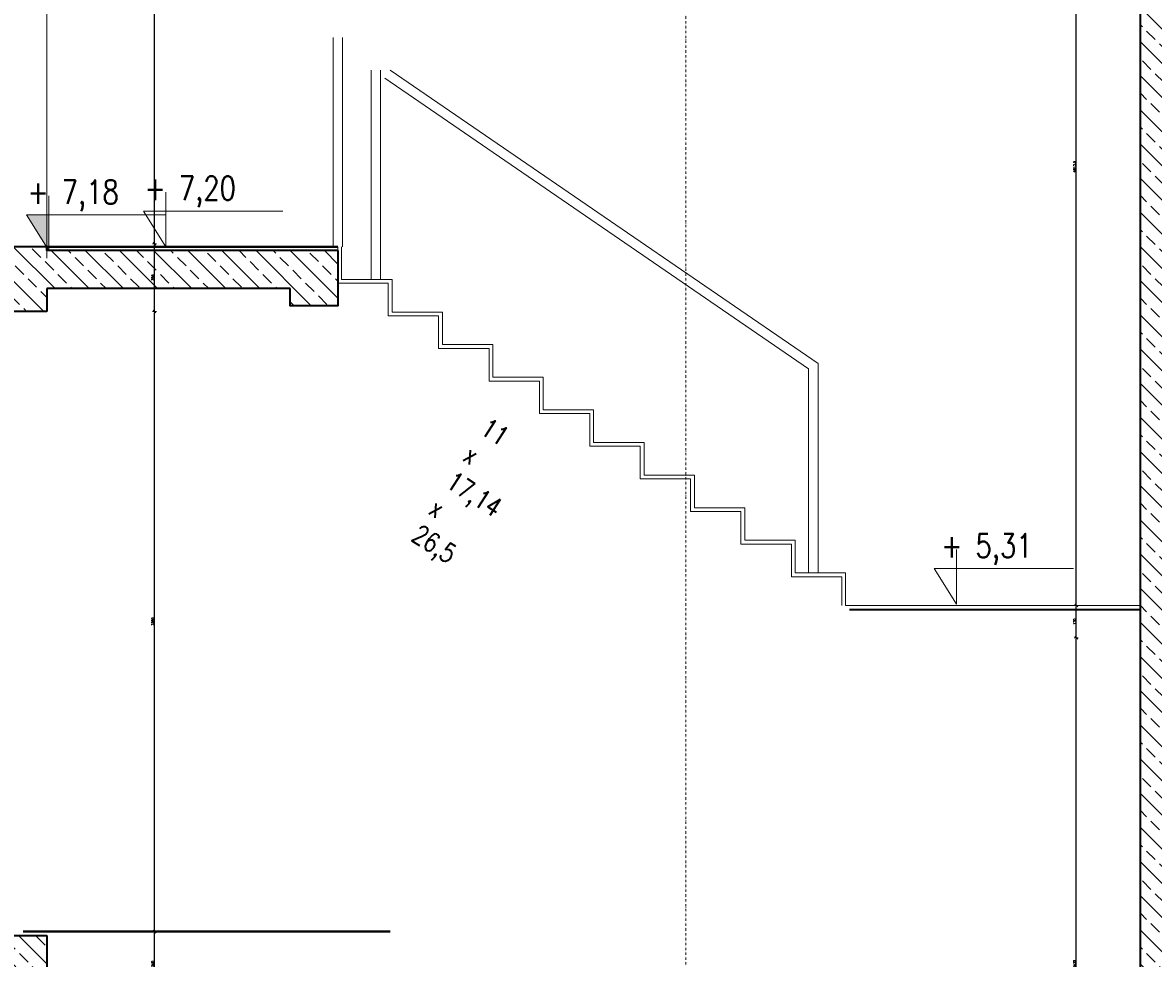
# Model space of a CAD drawing. Header units: millimetres. Extents: x -1893473 to 942156, y -534599 to 942944.
# Tile 10 of 16: x -85087 to -79141, y -273264 to -268345. Entities that reach past the tile are written whole.
import ezdxf

# ---------------------------------------------------------------- set-up
doc = ezdxf.new("R2010")
doc.units = ezdxf.units.MM
doc.header["$LTSCALE"] = 0.2
doc.linetypes.add('DASHDOT', pattern=[25.4, 12.7, -6.35, 0, -6.35])
doc.layers.get('0').update_dxf_attribs({"lineweight": 0})
for name, color, linetype, lineweight in [('!! 1_hatch projektowane ściany', 4, 'Continuous', 5), ('!! 1_PROJ Sciany', 2, 'Continuous', 40), ('!! 1_PROJ widok', 5, 'Continuous', 9), ('!! 1_PROJ ŻELBET', 1, 'Continuous', 35), ('!! wymiary osi', 250, 'Continuous', 9), ('0-osie-liniA', 14, 'DASHDOT', 5), ('0-rzedne-blok', 62, 'Continuous', 13)]:
    doc.layers.add(name, color=color, linetype=linetype, lineweight=lineweight)
doc.styles.add('50', font='ROMANS.shx', dxfattribs={"width": 0.8, "height": 10})
doc.styles.add('DEUTSCH', font='SIMPLEX8')
doc.styles.add('TXT', font='simplex.shx')
doc.dimstyles.new('DIM50', dxfattribs={"dimscale": 5, "dimtxt": 2.5, "dimasz": 1.5, "dimexe": 0, "dimexo": 0, "dimgap": 0.5, "dimtad": 1, "dimdec": 4, "dimrnd": 0.5, "dimdsep": 46, "dimtxsty": 'TXT', "dimblk1": 'TICK1', "dimblk2": 'TICK1', "dimsah": 1, "dimcen": 0, "dimse1": 1, "dimse2": 1, "dimclrd": 1, "dimclre": 7, "dimclrt": 9, "dimadec": 0, "dimazin": 0, "dimtfac": 1, "dimtdec": 4, "dimtmove": 2, "dimatfit": 3, "dimldrblk": 'TICK1', "dimfxl": 1, "dimtolj": 1, "dimarcsym": 0})
pattern_1 = [(135, (-701709.86, 1813346.13), (-89.802561, -89.802561), []), (135, (-701709.86, 1813435.93), (-89.802561, -89.802561), [63.5, -31.75])]

# ---------------------------------------------------------------- blocks, each defined once
blk = doc.blocks.new('D_kota')
for p, q in [((8.66, 0), (8.66, 23.02)), ((-0.76, 15), (8.66, 15)), ((8.66, 0), (-0.76, 15))]:
    blk.add_line(p, q)
blk.add_lwpolyline([(-0.76, 15), (57.9, 15)])
at = {"style": 'DEUTSCH', "width": 0.8}
blk.add_attdef('POZ.ARCH', (7.32, 19.66), '', height=10, dxfattribs=at)
blk = doc.blocks.new('TICK1')
at = {"color": 2}
blk.add_line((-1, -1), (1, 1), dxfattribs=at)
at = {"color": 0}
for p, q in [((0, 0), (-1, 0)), ((0, -1.4), (0, 1.4))]:
    blk.add_line(p, q, dxfattribs=at)
blk = doc.blocks.new('*D5224')
at = {"layer": '!! wymiary osi', "color": 1, "lineweight": -2, "transparency": 16777216}
blk.add_line((-79546.2, -275001.9), (-79546.2, -271586.9), dxfattribs=at)
at = {"layer": 'DEFPOINTS', "color": 0, "transparency": 16777216}
for p in [(-79546.2, -271579.4), (-79371.9, -271579.4), (-79371.9, -275009.4)]:
    blk.add_point(p, dxfattribs=at)
at = {"layer": '!! wymiary osi', "color": 1, "lineweight": -2, "transparency": 16777216, "xscale": 7.5, "yscale": 7.5, "zscale": 7.5}
for p, rotation in [((-79546.2, -271579.4), 90), ((-79546.2, -275009.4), 270)]:
    blk.add_blockref('TICK1', p, dxfattribs=dict(at, rotation=rotation))
at = {"layer": '!! wymiary osi', "color": 9, "transparency": 16777216, "insert": (-79555, -273294.4), "char_height": 12.5, "attachment_point": 5, "rotation": 90, "style": 'TXT'}
blk.add_mtext('\\A1;3430', dxfattribs=at)
blk = doc.blocks.new('*D5225')
at = {"layer": '!! wymiary osi', "color": 1, "lineweight": -2, "transparency": 16777216}
blk.add_line((-79546.2, -271571.9), (-79546.2, -271416.9), dxfattribs=at)
at = {"layer": 'DEFPOINTS', "color": 0, "transparency": 16777216}
for p in [(-79546.2, -271409.4), (-79371.9, -271409.4), (-79371.9, -271579.4)]:
    blk.add_point(p, dxfattribs=at)
at = {"layer": '!! wymiary osi', "color": 1, "lineweight": -2, "transparency": 16777216, "xscale": 7.5, "yscale": 7.5, "zscale": 7.5}
for p, rotation in [((-79546.2, -271409.4), 90), ((-79546.2, -271579.4), 270)]:
    blk.add_blockref('TICK1', p, dxfattribs=dict(at, rotation=rotation))
at = {"layer": '!! wymiary osi', "color": 9, "transparency": 16777216, "insert": (-79555, -271494.4), "char_height": 12.5, "attachment_point": 5, "rotation": 90, "style": 'TXT'}
blk.add_mtext('\\A1;170', dxfattribs=at)
blk = doc.blocks.new('*D5226')
at = {"layer": '!! wymiary osi', "color": 1, "lineweight": -2, "transparency": 16777216}
blk.add_line((-79546.2, -271401.9), (-79546.2, -266803.5), dxfattribs=at)
at = {"layer": 'DEFPOINTS', "color": 0, "transparency": 16777216}
for p in [(-79546.2, -266796), (-79371.9, -266796), (-79371.9, -271409.4)]:
    blk.add_point(p, dxfattribs=at)
at = {"layer": '!! wymiary osi', "color": 1, "lineweight": -2, "transparency": 16777216, "xscale": 7.5, "yscale": 7.5, "zscale": 7.5}
for p, rotation in [((-79546.2, -266796), 90), ((-79546.2, -271409.4), 270)]:
    blk.add_blockref('TICK1', p, dxfattribs=dict(at, rotation=rotation))
at = {"layer": '!! wymiary osi', "color": 9, "transparency": 16777216, "insert": (-79555, -269102.7), "char_height": 12.5, "attachment_point": 5, "rotation": 90, "style": 'TXT'}
blk.add_mtext('\\A1;4613.5', dxfattribs=at)
blk = doc.blocks.new('*D5232')
at = {"layer": '!! wymiary osi', "color": 1, "lineweight": -2, "transparency": 16777216}
blk.add_line((-84393.5, -273456.1), (-84393.5, -273131.1), dxfattribs=at)
at = {"layer": 'DEFPOINTS', "color": 0, "transparency": 16777216}
for p in [(-84959.2, -273123.6), (-84393.5, -273123.6), (-84959.2, -273463.6)]:
    blk.add_point(p, dxfattribs=at)
at = {"layer": '!! wymiary osi', "color": 1, "lineweight": -2, "transparency": 16777216, "xscale": 7.5, "yscale": 7.5, "zscale": 7.5}
for p, rotation in [((-84393.5, -273123.6), 90), ((-84393.5, -273463.6), 270)]:
    blk.add_blockref('TICK1', p, dxfattribs=dict(at, rotation=rotation))
at = {"layer": '!! wymiary osi', "color": 9, "transparency": 16777216, "insert": (-84402.3, -273293.6), "char_height": 12.5, "attachment_point": 5, "rotation": 90, "style": 'TXT'}
blk.add_mtext('\\A1;340', dxfattribs=at)
blk = doc.blocks.new('*D5233')
at = {"layer": '!! wymiary osi', "color": 1, "lineweight": -2, "transparency": 16777216}
blk.add_line((-84393.5, -273116.1), (-84393.5, -269871.1), dxfattribs=at)
at = {"layer": 'DEFPOINTS', "color": 0, "transparency": 16777216}
for p in [(-84959.2, -269863.6), (-84393.5, -269863.6), (-84959.2, -273123.6)]:
    blk.add_point(p, dxfattribs=at)
at = {"layer": '!! wymiary osi', "color": 1, "lineweight": -2, "transparency": 16777216, "xscale": 7.5, "yscale": 7.5, "zscale": 7.5}
for p, rotation in [((-84393.5, -269863.6), 90), ((-84393.5, -273123.6), 270)]:
    blk.add_blockref('TICK1', p, dxfattribs=dict(at, rotation=rotation))
at = {"layer": '!! wymiary osi', "color": 9, "transparency": 16777216, "insert": (-84402.3, -271493.6), "char_height": 12.5, "attachment_point": 5, "rotation": 90, "style": 'TXT'}
blk.add_mtext('\\A1;3260', dxfattribs=at)
blk = doc.blocks.new('*D5234')
at = {"layer": '!! wymiary osi', "color": 1, "lineweight": -2, "transparency": 16777216}
blk.add_line((-84393.5, -269856.1), (-84393.5, -269515.3), dxfattribs=at)
at = {"layer": 'DEFPOINTS', "color": 0, "transparency": 16777216}
for p in [(-84967.2, -269507.8), (-84393.5, -269507.8), (-84959.2, -269863.6)]:
    blk.add_point(p, dxfattribs=at)
at = {"layer": '!! wymiary osi', "color": 1, "lineweight": -2, "transparency": 16777216, "xscale": 7.5, "yscale": 7.5, "zscale": 7.5}
for p, rotation in [((-84393.5, -269507.8), 90), ((-84393.5, -269863.6), 270)]:
    blk.add_blockref('TICK1', p, dxfattribs=dict(at, rotation=rotation))
at = {"layer": '!! wymiary osi', "color": 9, "transparency": 16777216, "insert": (-84402.3, -269685.7), "char_height": 12.5, "attachment_point": 5, "rotation": 90, "style": 'TXT'}
blk.add_mtext('\\A1;356', dxfattribs=at)
blk = doc.blocks.new('*D5235')
at = {"layer": '!! wymiary osi', "color": 1, "lineweight": -2, "transparency": 16777216}
blk.add_line((-84393.5, -269500.3), (-84393.5, -266803.5), dxfattribs=at)
at = {"layer": 'DEFPOINTS', "color": 0, "transparency": 16777216}
for p in [(-84967.2, -266796), (-84393.5, -266796), (-84967.2, -269507.8)]:
    blk.add_point(p, dxfattribs=at)
at = {"layer": '!! wymiary osi', "color": 1, "lineweight": -2, "transparency": 16777216, "xscale": 7.5, "yscale": 7.5, "zscale": 7.5}
for p, rotation in [((-84393.5, -266796), 90), ((-84393.5, -269507.8), 270)]:
    blk.add_blockref('TICK1', p, dxfattribs=dict(at, rotation=rotation))
at = {"layer": '!! wymiary osi', "color": 9, "transparency": 16777216, "insert": (-84402.3, -268151.9), "char_height": 12.5, "attachment_point": 5, "rotation": 90, "style": 'TXT'}
blk.add_mtext('\\A1;2712', dxfattribs=at)

msp = doc.modelspace()

# ---------------------------------------------------------------- hatches: boundary and pattern name
at = {"layer": '!! 1_hatch projektowane ściany'}
h = msp.add_hatch(dxfattribs=at)
h.set_pattern_fill('ANSI33', color=256, scale=20, angle=90)
h.set_pattern_definition(pattern_1)
h.paths.add_polyline_path([(-78959.15885, -266571.25727), (-79209.15885, -266571.25727), (-79209.15885, -276923.64349), (-78959.15885, -276923.64349)])
h = msp.add_hatch(dxfattribs=at)
h.set_pattern_fill('ANSI33', color=256, scale=20, angle=90)
h.set_pattern_definition(pattern_1)
h.paths.add_polyline_path([(-93284.1819, -268493.64349), (-93414.1819, -268493.64349), (-93414.1819, -270173.64349), (-93284.1819, -270173.64349)])
h.paths.add_polyline_path([(-87589.1819, -269663.64349), (-87714.1819, -269663.64349), (-87714.1819, -269723.64349), (-93164.1819, -269723.64349), (-93164.1819, -268493.64349), (-93284.1819, -268493.64349), (-93284.1819, -270173.64349), (-93164.1819, -270173.64349), (-93164.1819, -269923.64349), (-87589.1819, -269923.64349)])
h.paths.add_polyline_path([(-84959.15885, -269743.64349), (-84085.34468, -269743.64349), (-84312.61741, -269543.64349), (-84959.15885, -269543.64349), (-84959.15885, -269523.64349), (-85209.15885, -269523.64349), (-85209.15885, -269663.64349), (-87589.1819, -269663.64349), (-87589.1819, -269923.64349), (-87464.1819, -269923.64349), (-87464.1819, -269863.64349), (-84959.15885, -269863.64349)])
h.paths.add_polyline_path([(-83429.15885, -269543.64349), (-84312.61741, -269543.64349), (-84085.34468, -269743.64349), (-83679.15885, -269743.64349), (-83679.15885, -269833.72199), (-83429.15885, -269833.72199)])
h = msp.add_hatch(dxfattribs=at)
h.set_pattern_fill('ANSI33', color=256, scale=20, angle=90)
h.set_pattern_definition(pattern_1)
h.paths.add_polyline_path([(-93414.1819, -273713.64349), (-93414.1819, -273268.64349), (-85209.15885, -273263.64349), (-85209.15885, -273143.64349), (-84959.15885, -273143.64349), (-84959.15885, -273463.64349), (-92964.1819, -273463.64349), (-92964.1819, -273713.64349)])
at = {"layer": '0-rzedne-blok'}
h = msp.add_hatch(color=256, dxfattribs=at)
h.dxf.hatch_style = 1
h.paths.add_polyline_path([(-84949.21573, -269543.64349), (-85066.97333, -269356.14349), (-84949.21573, -269356.14349)])

# ---------------------------------------------------------------- linework, layer by layer
at = {"layer": '!! 1_PROJ Sciany'}
for points in [[(-83429.15885, -269523.64349), (-84959.15885, -269523.64349)], [(-83154.13581, -273123.64349), (-85084.1819, -273123.64349)]]:
    msp.add_lwpolyline(points, dxfattribs=at)
at = {"layer": '!! 1_PROJ widok'}
for p, q in [((-84959.15885, -269583.64349), (-84959.15885, -266796.03281)), ((-80759.15885, -271409.35777), (-79209.15885, -271409.35777))]:
    msp.add_line(p, q, dxfattribs=at)
for points in [[(-83454.13581, -269523.64349), (-83454.13581, -268423.64349)], [(-83404.13581, -269523.64349), (-83404.13581, -268423.64349)], [(-83254.13581, -269695.07206), (-83254.13581, -268595.07206)], [(-83204.13581, -269695.07206), (-83204.13581, -268595.07206)], [(-80954.13581, -270164.26947), (-83182.41223, -268636.3085)], [(-80904.13581, -270137.9292), (-83154.13581, -268595.07206)], [(-83429.15885, -269523.64349), (-83429.15885, -269715.07206), (-83164.15885, -269715.07206), (-83164.15885, -269886.50063), (-82899.15885, -269886.50063), (-82899.15885, -270057.9292), (-82634.15885, -270057.9292), (-82634.15885, -270229.35777), (-82369.15885, -270229.35777), (-82369.15885, -270400.78634), (-82104.15885, -270400.78634), (-82104.15885, -270572.21492), (-81839.15885, -270572.21492), (-81839.15885, -270743.64349), (-81574.15885, -270743.64349), (-81574.15885, -270915.07206), (-81309.15885, -270915.07206), (-81309.15885, -271086.50063), (-81044.15885, -271086.50063), (-81044.15885, -271257.9292), (-80779.15885, -271257.9292), (-80779.15885, -271409.35777)], [(-83409.15885, -269523.64349), (-83409.15885, -269695.07206), (-83144.15885, -269695.07206), (-83144.15885, -269866.50063), (-82879.15885, -269866.50063), (-82879.15885, -270037.9292), (-82614.15885, -270037.9292), (-82614.15885, -270209.35777), (-82349.15885, -270209.35777), (-82349.15885, -270380.78634), (-82084.15885, -270380.78634), (-82084.15885, -270552.21492), (-81819.15885, -270552.21492), (-81819.15885, -270723.64349), (-81554.15885, -270723.64349), (-81554.15885, -270895.07206), (-81289.15885, -270895.07206), (-81289.15885, -271066.50063), (-81024.15885, -271066.50063), (-81024.15885, -271237.9292), (-80759.15885, -271237.9292), (-80759.15885, -271409.35777)], [(-80954.13581, -271237.9292), (-80954.13581, -270164.26947)], [(-80904.13581, -271237.9292), (-80904.13581, -270137.9292)]]:
    msp.add_lwpolyline(points, dxfattribs=at)
at = {"layer": '!! 1_PROJ ŻELBET'}
for p, q in [((-79209.15885, -278323.64349), (-79209.15885, -266571.25727)), ((-80739.15885, -271429.35777), (-79209.15885, -271429.35777))]:
    msp.add_line(p, q, dxfattribs=at)
for points in [[(-84959.15885, -269543.64349), (-84959.15885, -269523.64349), (-85209.15885, -269523.64349), (-85209.15885, -269663.64349)], [(-83429.15885, -269543.64349), (-84959.15885, -269543.64349)], [(-83429.15885, -269543.64349), (-83429.15885, -269833.72199), (-83679.15885, -269833.72199), (-83679.15885, -269743.64349)], [(-83679.15885, -269743.64349), (-84959.15885, -269743.64349)], [(-84959.15885, -269743.64349), (-84959.15885, -269863.64349)], [(-84959.15885, -269863.64349), (-87464.1819, -269863.64349), (-87464.1819, -269923.64349), (-93164.1819, -269923.64349)], [(-85209.15885, -273143.64349), (-84959.15885, -273143.64349)], [(-84959.15885, -273143.64349), (-84959.15885, -273463.64349)]]:
    msp.add_lwpolyline(points, dxfattribs=at)
at = {"layer": '0-osie-liniA', "ltscale": 5}
msp.add_lwpolyline([(-81599.1819, -261044.45329), (-81599.1819, -278969.76313)], dxfattribs=at)
at = {"layer": '0-rzedne-blok'}
msp.add_lwpolyline([(-84949.21573, -269543.64349), (-85066.97333, -269356.14349), (-84949.21573, -269356.14349)], close=True, dxfattribs=at)

# ---------------------------------------------------------------- block references
ref = msp.add_blockref('D_kota', (-85057.4689, -269543.64349), dxfattribs=dict(at, xscale=12.50000000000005, yscale=12.50000000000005, zscale=12.50000000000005))
ref.add_attrib('POZ.ARCH', '+ 7,18', (-85060.98492, -269297.84404), dxfattribs={"layer": '0', "height": 125, "style": 'DEUTSCH', "width": 0.8})
ref = msp.add_blockref('D_kota', (-84441.6058, -269523.64349), dxfattribs=dict(at, xscale=12.50000000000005, yscale=12.50000000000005, zscale=12.50000000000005))
ref.add_attrib('POZ.ARCH', '+ 7,20', (-84445.12182, -269277.84404), dxfattribs={"layer": '0', "height": 125, "style": 'DEUTSCH', "width": 0.8})
ref = msp.add_blockref('D_kota', (-80283.61221, -271402.75287), dxfattribs=dict(at, xscale=12.50000000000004, yscale=12.50000000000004, zscale=12.50000000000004))
ref.add_attrib('POZ.ARCH', '+ 5,31 ', (-80255.77345, -271156.95342), dxfattribs={"layer": '0', "height": 125, "style": 'DEUTSCH', "width": 0.8})

# ---------------------------------------------------------------- texts
at = {"layer": '!! wymiary osi', "insert": (-82634.05307, -270418.37832), "char_height": 100, "attachment_point": 1, "rotation": 327.203991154, "style": '50'}
msp.add_mtext_dynamic_manual_height_columns('11 x 17,14 x 26,5', width=150.9172737, gutter_width=50, heights=[0], dxfattribs=at)

# ---------------------------------------------------------------- dimensions: what is measured, and where the dimension line sits
at = {"layer": '!! wymiary osi'}
for base, p1, p2, picture, middle in [((-84393.5475, -266796.03281), (-84967.21208, -269507.81151), (-84967.21208, -266796.03281), '*D5235', (-84402.2975, -268151.92216)), ((-79546.20139, -266796.03281), (-79371.87677, -271409.35777), (-79371.87677, -266796.03281), '*D5226', (-79554.95139, -269102.69529)), ((-84393.5475, -269507.81151), (-84959.15885, -269863.64349), (-84967.21208, -269507.81151), '*D5234', (-84402.2975, -269685.7275)), ((-84393.5475, -269863.64349), (-84959.15885, -273123.64349), (-84959.15885, -269863.64349), '*D5233', (-84402.2975, -271493.64349)), ((-79546.20139, -271409.35777), (-79371.87677, -271579.35777), (-79371.87677, -271409.35777), '*D5225', (-79554.95139, -271494.35777)), ((-79546.20139, -271579.35777), (-79371.87677, -275009.35777), (-79371.87677, -271579.35777), '*D5224', (-79554.95139, -273294.35777)), ((-84393.5475, -273123.64349), (-84959.15885, -273463.64349), (-84959.15885, -273123.64349), '*D5232', (-84402.2975, -273293.64349))]:
    dim = msp.add_linear_dim(base=base, p1=p1, p2=p2, angle=90, dimstyle='DIM50', dxfattribs=at)
    dim.commit()
    dim.dimension.update_dxf_attribs({"geometry": picture, "text_midpoint": middle})

doc.saveas('drawing.dxf')
